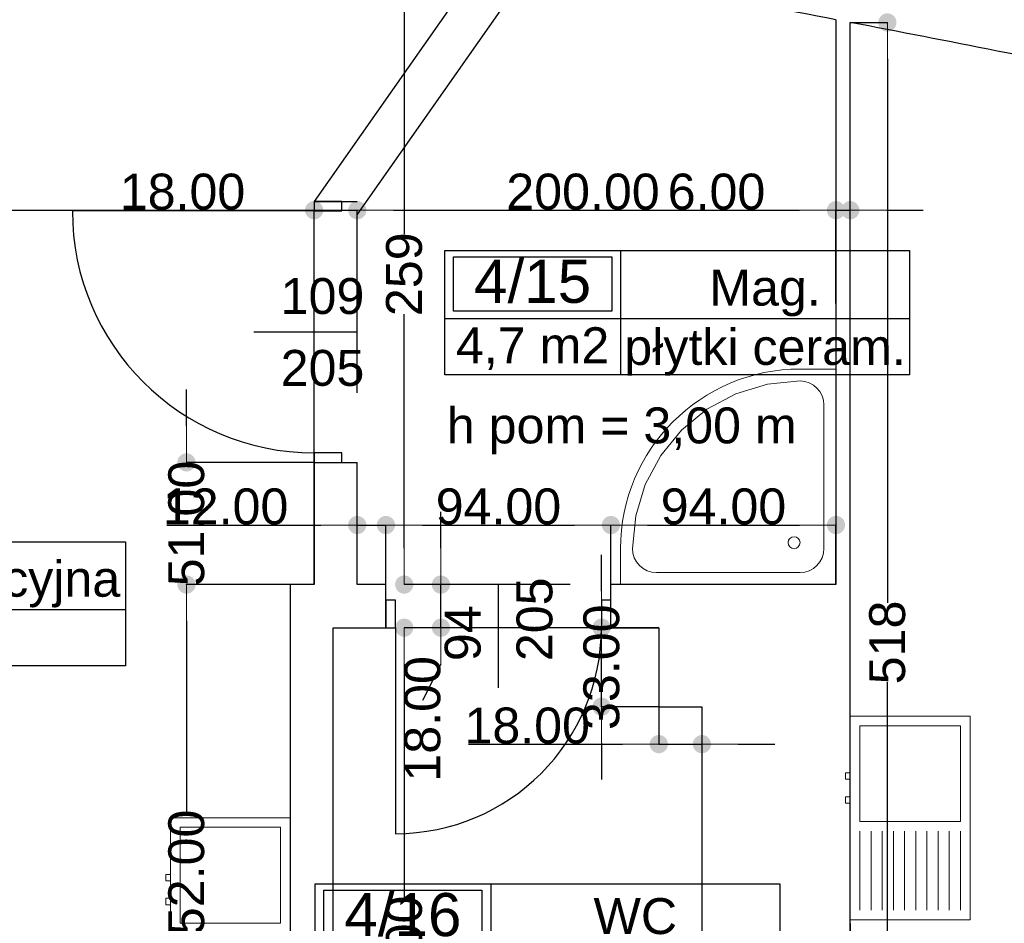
# Model space of a CAD drawing. Header units: millimetres. Extents: x -175445 to -20415, y -559200 to 231527.
# Tile 107 of 256: x -114518 to -110405, y -158625 to -154852. Entities that reach past the tile are written whole.
import ezdxf
from ezdxf.enums import TextEntityAlignment as Align

# ---------------------------------------------------------------- set-up
doc = ezdxf.new("R2010")
doc.units = ezdxf.units.MM
doc.header["$MEASUREMENT"] = 0
for name, color, linetype in [('Drzwi', 7, 'Continuous'), ('Obiekt', 7, 'Continuous'), ('Strefa', 9, 'Continuous'), ('Strop', 7, 'Continuous'), ('Słup', 7, 'Continuous'), ('Tekst', 7, 'Continuous'), ('Wymiary', 9, 'Continuous'), ('Ściana', 7, 'Continuous')]:
    doc.layers.add(name, color=color, linetype=linetype)
doc.styles.add('Arial', font='txt')
doc.styles.add('Times new roman', font='txt')
doc.dimstyles.new('GENERATED_STYLE__1', dxfattribs={"dimtxt": 150, "dimasz": 152, "dimexe": 0.18, "dimexo": 0, "dimgap": 0.09, "dimtad": 1, "dimtih": 1, "dimtoh": 1, "dimlfac": 0.1, "dimzin": 0, "dimdsep": 46, "dimtxsty": 'Arial', "dimblk": 'ARROWHEAD_11', "dimblk1": 'ARROWHEAD_11', "dimblk2": 'ARROWHEAD_11', "dimcen": 0.09, "dimclrd": 256, "dimclre": 256, "dimclrt": 256, "dimazin": 0, "dimtfac": 1, "dimtdec": 4, "dimtmove": 0, "dimatfit": 3, "dimfxl": 1, "dimtolj": 1, "dimtzin": 0, "dimarcsym": 0})
doc.dimstyles.new('GENERATED_STYLE__2', dxfattribs={"dimtxt": 150, "dimasz": 152, "dimexe": 0.18, "dimexo": 0, "dimgap": 0.09, "dimtad": 1, "dimlfac": 0.1, "dimzin": 0, "dimdsep": 46, "dimtxsty": 'Arial', "dimblk": 'ARROWHEAD_11', "dimblk1": 'ARROWHEAD_11', "dimblk2": 'ARROWHEAD_11', "dimcen": 0.09, "dimclrd": 256, "dimclre": 256, "dimclrt": 256, "dimazin": 0, "dimtfac": 1, "dimtdec": 4, "dimtmove": 0, "dimatfit": 3, "dimfxl": 1, "dimtolj": 1, "dimtzin": 0, "dimarcsym": 0})

# ---------------------------------------------------------------- blocks, each defined once
blk = doc.blocks.new('Sala pooperacyjna_4_14_14', base_point=(-115855.9, 38055.3))
at = {"layer": 'Strefa'}
for p, q in [((-116635, 38338.2), (-114076.1, 38338.2)), ((-116635, 37819.6), (-116635, 38338.2)), ((-115855.9, 38338.2), (-115855.9, 37819.6)), ((-114076.1, 38338.2), (-114076.1, 37819.6)), ((-116596, 38312.2), (-115894.9, 38312.2)), ((-116596, 38086), (-116596, 38312.2)), ((-115894.9, 38312.2), (-115894.9, 38086)), ((-116635, 38055.3), (-114076.1, 38055.3)), ((-115894.9, 38086), (-116596, 38086)), ((-114076.1, 37819.6), (-116635, 37819.6))]:
    blk.add_line(p, q, dxfattribs=at)
at = {"layer": 'Strefa', "style": 'Arial'}
for tag, height, p in [('ROOM_NUMBER', 180, (-116245.5, 38210.3)), ('ROOM_NAME', 150, (-114966, 38183.7)), ('ROOM_CALC_AREA', 150, (-116245.5, 37943.3)), ('floor_f', 150, (-114966, 37956.6))]:
    blk.add_attdef(tag, text='', height=height, dxfattribs=at).set_placement(p, align=Align.MIDDLE_CENTER)
blk = doc.blocks.new('Mag._4_15_15', base_point=(-112008.3, 39270.6))
at = {"layer": 'Strefa'}
for p, q in [((-112742.4, 39553.5), (-110800.2, 39553.5)), ((-112742.4, 39034.9), (-112742.4, 39553.5)), ((-112008.3, 39553.5), (-112008.3, 39034.9)), ((-110800.2, 39553.5), (-110800.2, 39034.9)), ((-112705.7, 39527.6), (-112045, 39527.6)), ((-112705.7, 39301.3), (-112705.7, 39527.6)), ((-112045, 39527.6), (-112045, 39301.3)), ((-112045, 39301.3), (-112705.7, 39301.3)), ((-112742.4, 39270.6), (-110800.2, 39270.6)), ((-110800.2, 39034.9), (-112742.4, 39034.9))]:
    blk.add_line(p, q, dxfattribs=at)
at = {"layer": 'Strefa', "style": 'Arial'}
for tag, height, p in [('ROOM_NUMBER', 180, (-112375.4, 39425.6)), ('ROOM_NAME', 150, (-111404.2, 39399)), ('floor_f', 150, (-111404.2, 39151.5)), ('ROOM_CALC_AREA', 150, (-112375.4, 39158.6))]:
    blk.add_attdef(tag, text='', height=height, dxfattribs=at).set_placement(p, align=Align.MIDDLE_CENTER)
blk = doc.blocks.new('WC_4_16_16', base_point=(-112550.3, 36626.5))
at = {"layer": 'Strefa'}
for p, q in [((-113284.3, 36909.3), (-111342.1, 36909.3)), ((-113284.3, 36390.8), (-113284.3, 36909.3)), ((-112550.3, 36909.3), (-112550.3, 36390.8)), ((-111342.1, 36909.3), (-111342.1, 36390.8)), ((-113247.6, 36883.4), (-112587, 36883.4)), ((-113247.6, 36657.1), (-113247.6, 36883.4)), ((-112587, 36883.4), (-112587, 36657.1)), ((-112587, 36657.1), (-113247.6, 36657.1)), ((-113284.3, 36626.5), (-111342.1, 36626.5)), ((-111342.1, 36390.8), (-113284.3, 36390.8))]:
    blk.add_line(p, q, dxfattribs=at)
at = {"layer": 'Strefa', "style": 'Arial'}
for tag, height, p in [('ROOM_NUMBER', 180, (-112917.3, 36781.4)), ('ROOM_NAME', 150, (-111946.2, 36775.3)), ('ROOM_CALC_AREA', 150, (-112917.3, 36529)), ('floor_f', 150, (-111946.2, 36507.4))]:
    blk.add_attdef(tag, text='', height=height, dxfattribs=at).set_placement(p, align=Align.MIDDLE_CENTER)
blk = doc.blocks.new('ARROWHEAD_11')
at = {"color": 0, "linetype": 'Continuous', "lineweight": 0}
blk.add_line((0, 0), (-1, 0), dxfattribs=at)
at = {"color": 0, "linetype": 'Continuous', "lineweight": 0, "const_width": 0.25, "flags": 128}
blk.add_lwpolyline([(-0.125, 0, 1), (0.125, 0, 1)], format="xyb", close=True, dxfattribs=at)
blk = doc.blocks.new('*D1301')
at = {"layer": 'Defpoints', "color": 0}
for p in [(-112911.7, -157390.6), (-111848, -157390.6), (-111668, -160040.6)]:
    blk.add_point(p, dxfattribs=at)
at = {"layer": 'Wymiary', "lineweight": -2}
for p, q in [((-111848, -157390.6), (-112911.8, -157390.6)), ((-112911.7, -157542.6), (-112911.7, -158517)), ((-112911.7, -159888.6), (-112911.7, -159141.9)), ((-111668, -160040.6), (-112911.8, -160040.6))]:
    blk.add_line(p, q, dxfattribs=at)
at = {"layer": 'Wymiary', "lineweight": -2, "xscale": 152, "yscale": 152, "zscale": 152}
for p, rotation in [((-112911.7, -157390.6), 90), ((-112911.7, -160040.6), 270)]:
    blk.add_blockref('ARROWHEAD_11', p, dxfattribs=dict(at, rotation=rotation))
at = {"layer": 'Wymiary', "lineweight": 13, "insert": (-112911.7, -158829.5), "char_height": 150, "attachment_point": 5, "rotation": 90, "style": 'Arial'}
blk.add_mtext('\\A1;265.00', dxfattribs=at)
blk = doc.blocks.new('*D1302')
at = {"layer": 'Defpoints', "color": 0}
for p in [(-112758.3, -157210.6), (-112218, -157210.6), (-111848, -157390.6)]:
    blk.add_point(p, dxfattribs=at)
at = {"layer": 'Wymiary', "lineweight": -2}
for p, q in [((-112758.3, -157058.6), (-112758.3, -156906.6)), ((-112218, -157210.6), (-112758.5, -157210.6)), ((-112758.3, -157390.6), (-112758.3, -157210.6)), ((-111848, -157390.6), (-112758.5, -157390.6)), ((-112758.3, -157542.6), (-112835, -157694.6))]:
    blk.add_line(p, q, dxfattribs=at)
at = {"layer": 'Wymiary', "lineweight": -2, "xscale": 152, "yscale": 152, "zscale": 152}
for p, rotation in [((-112758.3, -157210.6), 270), ((-112758.3, -157390.6), 90)]:
    blk.add_blockref('ARROWHEAD_11', p, dxfattribs=dict(at, rotation=rotation))
at = {"layer": 'Wymiary', "lineweight": 13, "insert": (-112835, -157771.3), "char_height": 150, "attachment_point": 5, "rotation": 90, "style": 'Arial'}
blk.add_mtext('\\A1;18.00', dxfattribs=at)
blk = doc.blocks.new('*D1303')
at = {"layer": 'Defpoints', "color": 0}
for p in [(-112911.7, -154619.3), (-112372.4, -154619.3), (-112218, -157210.6)]:
    blk.add_point(p, dxfattribs=at)
at = {"layer": 'Wymiary', "lineweight": -2}
for p, q in [((-112372.4, -154619.3), (-112911.8, -154619.3)), ((-112911.7, -154771.3), (-112911.7, -155747.8)), ((-112911.7, -157058.6), (-112911.7, -156082.2)), ((-112218, -157210.6), (-112911.8, -157210.6))]:
    blk.add_line(p, q, dxfattribs=at)
at = {"layer": 'Wymiary', "lineweight": -2, "xscale": 152, "yscale": 152, "zscale": 152}
for p, rotation in [((-112911.7, -154619.3), 90), ((-112911.7, -157210.6), 270)]:
    blk.add_blockref('ARROWHEAD_11', p, dxfattribs=dict(at, rotation=rotation))
at = {"layer": 'Wymiary', "lineweight": 13, "insert": (-112911.7, -155915), "char_height": 150, "attachment_point": 5, "rotation": 90, "style": 'Arial'}
blk.add_mtext('\\A1;259', dxfattribs=at)
blk = doc.blocks.new('*D1304')
at = {"layer": 'Defpoints', "color": 0}
for p in [(-112087.3, -157390.6), (-111848, -157390.6), (-111848, -157720.6)]:
    blk.add_point(p, dxfattribs=at)
at = {"layer": 'Wymiary', "lineweight": -2}
for p, q in [((-112087.3, -157238.6), (-112087.3, -157086.6)), ((-111848, -157390.6), (-112087.5, -157390.6)), ((-112087.3, -157720.6), (-112087.3, -157390.6)), ((-111848, -157720.6), (-112087.5, -157720.6)), ((-112087.3, -157872.6), (-112087.3, -158024.6))]:
    blk.add_line(p, q, dxfattribs=at)
at = {"layer": 'Wymiary', "lineweight": -2, "xscale": 152, "yscale": 152, "zscale": 152}
for p, rotation in [((-112087.3, -157390.6), 270), ((-112087.3, -157720.6), 90)]:
    blk.add_blockref('ARROWHEAD_11', p, dxfattribs=dict(at, rotation=rotation))
at = {"layer": 'Wymiary', "lineweight": 13, "insert": (-112087.3, -157555.6), "char_height": 150, "attachment_point": 5, "rotation": 90, "style": 'Arial'}
blk.add_mtext('\\A1;33.00', dxfattribs=at)
blk = doc.blocks.new('*D1305')
at = {"layer": 'Defpoints', "color": 0}
for p in [(-111048, -154863.7), (-110893.2, -154863.7), (-111048, -160040.6)]:
    blk.add_point(p, dxfattribs=at)
at = {"layer": 'Wymiary', "lineweight": -2}
for p, q in [((-111048, -154863.7), (-110893.1, -154863.7)), ((-110893.2, -155015.7), (-110893.2, -157286.2)), ((-110893.2, -159888.6), (-110893.2, -157618.1)), ((-111048, -160040.6), (-110893.1, -160040.6))]:
    blk.add_line(p, q, dxfattribs=at)
at = {"layer": 'Wymiary', "lineweight": -2, "xscale": 152, "yscale": 152, "zscale": 152}
for p, rotation in [((-110893.2, -154863.7), 90), ((-110893.2, -160040.6), 270)]:
    blk.add_blockref('ARROWHEAD_11', p, dxfattribs=dict(at, rotation=rotation))
at = {"layer": 'Wymiary', "lineweight": 13, "insert": (-110893.2, -157452.2), "char_height": 150, "attachment_point": 5, "rotation": 90, "style": 'Arial'}
blk.add_mtext('\\A1;518', dxfattribs=at)
blk = doc.blocks.new('*D1331')
at = {"layer": 'Defpoints', "color": 0}
for p in [(-107748, -157795.4), (-111048, -158625.6), (-107748, -159112.8)]:
    blk.add_point(p, dxfattribs=at)
at = {"layer": 'Wymiary', "lineweight": -2}
for p, q in [((-107748, -157795.4), (-107748, -159113)), ((-111048, -158625.6), (-111048, -159113)), ((-110896, -159112.8), (-107900, -159112.8))]:
    blk.add_line(p, q, dxfattribs=at)
at = {"layer": 'Wymiary', "lineweight": -2, "xscale": 152, "yscale": 152, "zscale": 152, "rotation": 180}
blk.add_blockref('ARROWHEAD_11', (-111048, -159112.8), dxfattribs=at)
at = {"layer": 'Wymiary', "lineweight": -2, "xscale": 152, "yscale": 152, "zscale": 152}
blk.add_blockref('ARROWHEAD_11', (-107748, -159112.8), dxfattribs=at)
at = {"layer": 'Wymiary', "lineweight": 13, "insert": (-109511.8, -159036.1), "char_height": 150, "attachment_point": 5, "style": 'Arial'}
blk.add_mtext('\\A1;330.00', dxfattribs=at)
blk = doc.blocks.new('*D1339')
at = {"layer": 'Defpoints', "color": 0}
for p in [(-112988, -156962), (-113108, -157210.6), (-112988, -157210.6)]:
    blk.add_point(p, dxfattribs=at)
at = {"layer": 'Wymiary', "lineweight": -2}
for p, q in [((-113903.7, -156962), (-113412, -156962)), ((-113412, -156962), (-113260, -156962)), ((-113108, -157210.6), (-113108, -156961.8)), ((-113108, -156962), (-112988, -156962)), ((-112988, -157210.6), (-112988, -156961.8)), ((-112836, -156962), (-112684, -156962))]:
    blk.add_line(p, q, dxfattribs=at)
at = {"layer": 'Wymiary', "lineweight": -2, "xscale": 152, "yscale": 152, "zscale": 152}
blk.add_blockref('ARROWHEAD_11', (-113108, -156962), dxfattribs=at)
at = {"layer": 'Wymiary', "lineweight": -2, "xscale": 152, "yscale": 152, "zscale": 152, "rotation": 180}
blk.add_blockref('ARROWHEAD_11', (-112988, -156962), dxfattribs=at)
at = {"layer": 'Wymiary', "lineweight": 13, "insert": (-113657.9, -156885.3), "char_height": 150, "attachment_point": 5, "style": 'Arial'}
blk.add_mtext('\\A1;12.00', dxfattribs=at)
blk = doc.blocks.new('*D1340')
at = {"layer": 'Defpoints', "color": 0}
for p in [(-112048, -156962), (-112988, -157210.6), (-112048, -157210.6)]:
    blk.add_point(p, dxfattribs=at)
at = {"layer": 'Wymiary', "lineweight": -2}
for p, q in [((-112988, -157210.6), (-112988, -156961.8)), ((-112836, -156962), (-112200, -156962)), ((-112048, -157210.6), (-112048, -156961.8))]:
    blk.add_line(p, q, dxfattribs=at)
at = {"layer": 'Wymiary', "lineweight": -2, "xscale": 152, "yscale": 152, "zscale": 152, "rotation": 180}
blk.add_blockref('ARROWHEAD_11', (-112988, -156962), dxfattribs=at)
at = {"layer": 'Wymiary', "lineweight": -2, "xscale": 152, "yscale": 152, "zscale": 152}
blk.add_blockref('ARROWHEAD_11', (-112048, -156962), dxfattribs=at)
at = {"layer": 'Wymiary', "lineweight": 13, "insert": (-112518, -156885.3), "char_height": 150, "attachment_point": 5, "style": 'Arial'}
blk.add_mtext('\\A1;94.00', dxfattribs=at)
blk = doc.blocks.new('*D1341')
at = {"layer": 'Defpoints', "color": 0}
for p in [(-111108, -156962), (-112048, -157210.6), (-111108, -157210.6)]:
    blk.add_point(p, dxfattribs=at)
at = {"layer": 'Wymiary', "lineweight": -2}
for p, q in [((-112048, -157210.6), (-112048, -156961.8)), ((-111896, -156962), (-111260, -156962)), ((-111108, -157210.6), (-111108, -156961.8))]:
    blk.add_line(p, q, dxfattribs=at)
at = {"layer": 'Wymiary', "lineweight": -2, "xscale": 152, "yscale": 152, "zscale": 152, "rotation": 180}
blk.add_blockref('ARROWHEAD_11', (-112048, -156962), dxfattribs=at)
at = {"layer": 'Wymiary', "lineweight": -2, "xscale": 152, "yscale": 152, "zscale": 152}
blk.add_blockref('ARROWHEAD_11', (-111108, -156962), dxfattribs=at)
at = {"layer": 'Wymiary', "lineweight": 13, "insert": (-111578, -156885.3), "char_height": 150, "attachment_point": 5, "style": 'Arial'}
blk.add_mtext('\\A1;94.00', dxfattribs=at)
blk = doc.blocks.new('*D1342')
at = {"layer": 'Defpoints', "color": 0}
for p in [(-113821.4, -157210.6), (-113388, -157210.6), (-113388, -159730.6)]:
    blk.add_point(p, dxfattribs=at)
at = {"layer": 'Wymiary', "lineweight": -2}
for p, q in [((-113388, -157210.6), (-113821.6, -157210.6)), ((-113821.4, -157362.6), (-113821.4, -158158.2)), ((-113821.4, -159578.6), (-113821.4, -158783.1)), ((-113388, -159730.6), (-113821.6, -159730.6))]:
    blk.add_line(p, q, dxfattribs=at)
at = {"layer": 'Wymiary', "lineweight": -2, "xscale": 152, "yscale": 152, "zscale": 152}
for p, rotation in [((-113821.4, -157210.6), 90), ((-113821.4, -159730.6), 270)]:
    blk.add_blockref('ARROWHEAD_11', p, dxfattribs=dict(at, rotation=rotation))
at = {"layer": 'Wymiary', "lineweight": 13, "insert": (-113821.4, -158470.6), "char_height": 150, "attachment_point": 5, "rotation": 90, "style": 'Arial'}
blk.add_mtext('\\A1;252.00', dxfattribs=at)
blk = doc.blocks.new('*D1343')
at = {"layer": 'Defpoints', "color": 0}
for p in [(-113821.4, -156700.6), (-113288, -156700.6), (-113388, -157210.6)]:
    blk.add_point(p, dxfattribs=at)
at = {"layer": 'Wymiary', "lineweight": -2}
for p, q in [((-113821.4, -156548.6), (-113821.4, -156396.6)), ((-113288, -156700.6), (-113821.6, -156700.6)), ((-113821.4, -156700.6), (-113821.4, -156702.7)), ((-113388, -157210.6), (-113821.6, -157210.6)), ((-113821.4, -157210.6), (-113821.4, -157208.6)), ((-113821.4, -157362.6), (-113821.4, -157514.6))]:
    blk.add_line(p, q, dxfattribs=at)
at = {"layer": 'Wymiary', "lineweight": -2, "xscale": 152, "yscale": 152, "zscale": 152}
for p, rotation in [((-113821.4, -156700.6), 270), ((-113821.4, -157210.6), 90)]:
    blk.add_blockref('ARROWHEAD_11', p, dxfattribs=dict(at, rotation=rotation))
at = {"layer": 'Wymiary', "lineweight": 13, "insert": (-113821.4, -156955.6), "char_height": 150, "attachment_point": 5, "rotation": 90, "style": 'Arial'}
blk.add_mtext('\\A1;51.00', dxfattribs=at)
blk = doc.blocks.new('*D1344')
at = {"layer": 'Defpoints', "color": 0}
for p in [(-118258, -153745.1), (-113288, -155647.6), (-113288, -157210.6)]:
    blk.add_point(p, dxfattribs=at)
at = {"layer": 'Wymiary', "lineweight": -2}
for p, q in [((-118258, -153745.1), (-118258, -155647.8)), ((-118106, -155647.6), (-113440, -155647.6)), ((-113288, -157210.6), (-113288, -155647.5))]:
    blk.add_line(p, q, dxfattribs=at)
at = {"layer": 'Wymiary', "lineweight": -2, "xscale": 152, "yscale": 152, "zscale": 152, "rotation": 180}
blk.add_blockref('ARROWHEAD_11', (-118258, -155647.6), dxfattribs=at)
at = {"layer": 'Wymiary', "lineweight": -2, "xscale": 152, "yscale": 152, "zscale": 152}
blk.add_blockref('ARROWHEAD_11', (-113288, -155647.6), dxfattribs=at)
at = {"layer": 'Wymiary', "lineweight": 13, "insert": (-115886.8, -155571), "char_height": 150, "attachment_point": 5, "style": 'Arial'}
blk.add_mtext('\\A1;497.00', dxfattribs=at)
blk = doc.blocks.new('*D1345')
at = {"layer": 'Defpoints', "color": 0}
for p in [(-113108, -155647.6), (-113108, -156410.6), (-113288, -157210.6)]:
    blk.add_point(p, dxfattribs=at)
at = {"layer": 'Wymiary', "lineweight": -2}
for p, q in [((-114083.7, -155647.6), (-113592, -155647.6)), ((-113592, -155647.6), (-113440, -155647.6)), ((-113288, -157210.6), (-113288, -155647.5)), ((-113288, -155647.6), (-113108, -155647.6)), ((-113108, -156410.6), (-113108, -155647.5)), ((-112956, -155647.6), (-112804, -155647.6))]:
    blk.add_line(p, q, dxfattribs=at)
at = {"layer": 'Wymiary', "lineweight": -2, "xscale": 152, "yscale": 152, "zscale": 152}
blk.add_blockref('ARROWHEAD_11', (-113288, -155647.6), dxfattribs=at)
at = {"layer": 'Wymiary', "lineweight": -2, "xscale": 152, "yscale": 152, "zscale": 152, "rotation": 180}
blk.add_blockref('ARROWHEAD_11', (-113108, -155647.6), dxfattribs=at)
at = {"layer": 'Wymiary', "lineweight": 13, "insert": (-113837.9, -155571), "char_height": 150, "attachment_point": 5, "style": 'Arial'}
blk.add_mtext('\\A1;18.00', dxfattribs=at)
blk = doc.blocks.new('*D1346')
at = {"layer": 'Defpoints', "color": 0}
for p in [(-111108, -155647.6), (-111108, -156037.2), (-113108, -156410.6)]:
    blk.add_point(p, dxfattribs=at)
at = {"layer": 'Wymiary', "lineweight": -2}
for p, q in [((-113108, -156410.6), (-113108, -155647.5)), ((-112956, -155647.6), (-111260, -155647.6)), ((-111108, -156037.2), (-111108, -155647.5))]:
    blk.add_line(p, q, dxfattribs=at)
at = {"layer": 'Wymiary', "lineweight": -2, "xscale": 152, "yscale": 152, "zscale": 152, "rotation": 180}
blk.add_blockref('ARROWHEAD_11', (-113108, -155647.6), dxfattribs=at)
at = {"layer": 'Wymiary', "lineweight": -2, "xscale": 152, "yscale": 152, "zscale": 152}
blk.add_blockref('ARROWHEAD_11', (-111108, -155647.6), dxfattribs=at)
at = {"layer": 'Wymiary', "lineweight": 13, "insert": (-112164.9, -155571), "char_height": 150, "attachment_point": 5, "style": 'Arial'}
blk.add_mtext('\\A1;200.00', dxfattribs=at)
blk = doc.blocks.new('*D1347')
at = {"layer": 'Defpoints', "color": 0}
for p in [(-111048, -155647.6), (-111108, -156037.2), (-111048, -156037.2)]:
    blk.add_point(p, dxfattribs=at)
at = {"layer": 'Wymiary', "lineweight": -2}
for p, q in [((-111802, -155647.6), (-111412, -155647.6)), ((-111412, -155647.6), (-111260, -155647.6)), ((-111108, -156037.2), (-111108, -155647.5)), ((-111108, -155647.6), (-111048, -155647.6)), ((-111048, -156037.2), (-111048, -155647.5)), ((-110896, -155647.6), (-110744, -155647.6))]:
    blk.add_line(p, q, dxfattribs=at)
at = {"layer": 'Wymiary', "lineweight": -2, "xscale": 152, "yscale": 152, "zscale": 152}
blk.add_blockref('ARROWHEAD_11', (-111108, -155647.6), dxfattribs=at)
at = {"layer": 'Wymiary', "lineweight": -2, "xscale": 152, "yscale": 152, "zscale": 152, "rotation": 180}
blk.add_blockref('ARROWHEAD_11', (-111048, -155647.6), dxfattribs=at)
at = {"layer": 'Wymiary', "lineweight": 13, "insert": (-111607.1, -155571), "char_height": 150, "attachment_point": 5, "style": 'Arial'}
blk.add_mtext('\\A1;6.00', dxfattribs=at)
blk = doc.blocks.new('*D1348')
at = {"layer": 'Defpoints', "color": 0}
for p in [(-111848, -157390.6), (-111668, -157720.6), (-111668, -157876.8)]:
    blk.add_point(p, dxfattribs=at)
at = {"layer": 'Wymiary', "lineweight": -2}
for p, q in [((-111848, -157390.6), (-111848, -157877)), ((-111668, -157720.6), (-111668, -157877)), ((-112643.7, -157876.8), (-112152, -157876.8)), ((-112152, -157876.8), (-112000, -157876.8)), ((-111848, -157876.8), (-111668, -157876.8)), ((-111516, -157876.8), (-111364, -157876.8))]:
    blk.add_line(p, q, dxfattribs=at)
at = {"layer": 'Wymiary', "lineweight": -2, "xscale": 152, "yscale": 152, "zscale": 152}
blk.add_blockref('ARROWHEAD_11', (-111848, -157876.8), dxfattribs=at)
at = {"layer": 'Wymiary', "lineweight": -2, "xscale": 152, "yscale": 152, "zscale": 152, "rotation": 180}
blk.add_blockref('ARROWHEAD_11', (-111668, -157876.8), dxfattribs=at)
at = {"layer": 'Wymiary', "lineweight": 13, "insert": (-112397.9, -157800.1), "char_height": 150, "attachment_point": 5, "style": 'Arial'}
blk.add_mtext('\\A1;18.00', dxfattribs=at)

msp = doc.modelspace()

# ---------------------------------------------------------------- linework, layer by layer
at = {"layer": 'Drzwi', "color": 253}
for p, q in [((-113288.019, -155610.636), (-113288.019, -155650.636)), ((-113173.019, -155610.636), (-113288.019, -155610.636)), ((-113288.019, -155610.636), (-113173.019, -155610.636)), ((-113173.019, -155650.636), (-113173.019, -155610.636)), ((-113288.019, -155650.636), (-114298.019, -155650.636)), ((-113288.019, -155650.636), (-113173.019, -155650.636)), ((-113173.019, -156660.636), (-113288.019, -156660.636)), ((-113288.019, -156660.636), (-113288.019, -156700.636)), ((-113173.019, -156700.636), (-113173.019, -156660.636)), ((-113288.019, -156700.636), (-113173.019, -156700.636)), ((-113288.019, -156700.636), (-113173.019, -156700.636)), ((-112948.019, -157275.636), (-112988.019, -157275.636)), ((-112988.019, -157275.636), (-112988.019, -157390.636)), ((-112988.019, -157390.636), (-112988.019, -157275.636)), ((-112948.019, -157390.636), (-112948.019, -157275.636)), ((-112048.019, -157275.636), (-112088.019, -157275.636)), ((-112088.019, -157275.636), (-112088.019, -157390.636)), ((-112048.019, -157390.636), (-112048.019, -157275.636)), ((-112048.019, -157390.636), (-112048.019, -157275.636)), ((-112988.019, -157390.636), (-112948.019, -157390.636)), ((-112948.019, -157390.636), (-112948.019, -158250.636)), ((-112088.019, -157390.636), (-112048.019, -157390.636))]:
    msp.add_line(p, q, dxfattribs=at)
for centre, radius, start, end in [((-113288.019, -155650.636), 1010, 180, 270), ((-112948.019, -157390.636), 860, 270, 0)]:
    msp.add_arc(centre, radius, start, end, dxfattribs=at)
at = {"layer": 'Obiekt', "color": 253}
for p, q in [((-113539.397, -156155.636), (-113108.019, -156155.636)), ((-112518.019, -157642.014), (-112518.019, -157210.636))]:
    msp.add_line(p, q, dxfattribs=at)
at = {"layer": 'Obiekt', "color": 253, "lineweight": 5}
for p, q in [((-111108.019, -156310.636), (-111258.019, -156310.636)), ((-111108.019, -157210.636), (-111108.019, -156310.636)), ((-111394.582, -156374.086), (-111525.897, -156413.92)), ((-111258.019, -156360.636), (-111394.582, -156374.086)), ((-111238.51, -156362.557), (-111258.019, -156360.636)), ((-111219.75, -156368.248), (-111238.51, -156362.557)), ((-111202.462, -156377.489), (-111219.75, -156368.248)), ((-111187.308, -156389.925), (-111202.462, -156377.489)), ((-111174.872, -156405.079), (-111187.308, -156389.925)), ((-111525.897, -156413.92), (-111646.918, -156478.607)), ((-111165.631, -156422.367), (-111174.872, -156405.079)), ((-111159.94, -156441.127), (-111165.631, -156422.367)), ((-111158.019, -156460.636), (-111159.94, -156441.127)), ((-111158.019, -157060.636), (-111158.019, -156460.636)), ((-111158.019, -157060.636), (-111158.019, -156460.636)), ((-111158.019, -156460.636), (-111158.019, -157060.636)), ((-111646.918, -156478.607), (-111752.993, -156565.661)), ((-111752.993, -156565.661), (-111840.047, -156671.737)), ((-111840.047, -156671.737), (-111904.734, -156792.757)), ((-111904.734, -156792.757), (-111944.568, -156924.073)), ((-111944.568, -156924.073), (-111958.019, -157060.636)), ((-112008.019, -157060.636), (-112008.019, -157210.636)), ((-111958.019, -157060.636), (-111956.097, -157080.145)), ((-111956.097, -157080.145), (-111950.407, -157098.904)), ((-111165.631, -157098.904), (-111159.94, -157080.145)), ((-111159.94, -157080.145), (-111158.019, -157060.636)), ((-111950.407, -157098.904), (-111941.166, -157116.193)), ((-111941.166, -157116.193), (-111928.729, -157131.346)), ((-111187.308, -157131.346), (-111174.872, -157116.193)), ((-111174.872, -157116.193), (-111165.631, -157098.904)), ((-111928.729, -157131.346), (-111913.576, -157143.783)), ((-111913.576, -157143.783), (-111896.287, -157153.024)), ((-111896.287, -157153.024), (-111877.528, -157158.714)), ((-111877.528, -157158.714), (-111858.019, -157160.636)), ((-111858.019, -157160.636), (-111258.019, -157160.636)), ((-111258.019, -157160.636), (-111238.51, -157158.714)), ((-111238.51, -157158.714), (-111219.75, -157153.024)), ((-111219.75, -157153.024), (-111202.462, -157143.783)), ((-111202.462, -157143.783), (-111187.308, -157131.346)), ((-112008.019, -157210.636), (-111108.019, -157210.636)), ((-111048.019, -158184.708), (-111048.019, -157759.708)), ((-111048.019, -157759.708), (-110548.019, -157759.708)), ((-110548.019, -157759.708), (-110548.019, -158609.708)), ((-111008.019, -157799.708), (-110588.019, -157799.708)), ((-111008.019, -157999.708), (-111008.019, -157799.708)), ((-110588.019, -157799.708), (-110588.019, -158199.708)), ((-111068.019, -157996.208), (-111048.019, -157996.208)), ((-111068.019, -158023.208), (-111068.019, -157996.208)), ((-111048.019, -158023.208), (-111068.019, -158023.208)), ((-111048.019, -157996.208), (-111048.019, -158023.208)), ((-111008.019, -158199.708), (-111008.019, -157999.708)), ((-111068.019, -158096.208), (-111048.019, -158096.208)), ((-111068.019, -158123.208), (-111068.019, -158096.208)), ((-111048.019, -158096.208), (-111048.019, -158123.208)), ((-111048.019, -158123.208), (-111068.019, -158123.208)), ((-113888.019, -158608.973), (-113888.019, -158183.973)), ((-113888.019, -158183.973), (-113388.019, -158183.973)), ((-113388.019, -158183.973), (-113388.019, -159033.973)), ((-111048.019, -158609.708), (-111048.019, -158184.708)), ((-110588.019, -158199.708), (-111008.019, -158199.708)), ((-113848.019, -158223.973), (-113428.019, -158223.973)), ((-113848.019, -158423.973), (-113848.019, -158223.973)), ((-113428.019, -158223.973), (-113428.019, -158623.973)), ((-111008.019, -158239.708), (-111008.019, -158569.708)), ((-110961.352, -158239.708), (-110961.352, -158569.708)), ((-110914.685, -158239.708), (-110914.685, -158569.708)), ((-110868.019, -158239.708), (-110868.019, -158569.708)), ((-110821.352, -158239.708), (-110821.352, -158569.708)), ((-110774.685, -158239.708), (-110774.685, -158569.708)), ((-110728.019, -158239.708), (-110728.019, -158569.708)), ((-110681.352, -158239.708), (-110681.352, -158569.708)), ((-110634.685, -158239.708), (-110634.685, -158569.708)), ((-110588.019, -158239.708), (-110588.019, -158569.708)), ((-113908.019, -158420.473), (-113888.019, -158420.473)), ((-113908.019, -158447.473), (-113908.019, -158420.473)), ((-113888.019, -158447.473), (-113908.019, -158447.473)), ((-113888.019, -158420.473), (-113888.019, -158447.473)), ((-113848.019, -158623.973), (-113848.019, -158423.973)), ((-113908.019, -158520.473), (-113888.019, -158520.473)), ((-113908.019, -158547.473), (-113908.019, -158520.473)), ((-113888.019, -158520.473), (-113888.019, -158547.473)), ((-113888.019, -158547.473), (-113908.019, -158547.473)), ((-113888.019, -159033.973), (-113888.019, -158608.973)), ((-110548.019, -158609.708), (-111048.019, -158609.708)), ((-113428.019, -158623.973), (-113848.019, -158623.973))]:
    msp.add_line(p, q, dxfattribs=at)
msp.add_circle((-111283.019, -157035.636), 25, dxfattribs=at)
msp.add_arc((-111258.019, -157060.636), 750, 90, 180, dxfattribs=at)
at = {"layer": 'Strop', "color": 253, "flags": 128}
msp.add_lwpolyline([(-125806.601, -151285.909, -0.01791801), (-118229.318, -152004.441, -0.00776908), (-114963.359, -152484.403), (-114963.364, -152484.434, -0.034913), (-97147.904, -156667.71, -0.03139835), (-83179.127, -161981.022, -0.00358934), (-81600.813, -162721.346, -0.01554929), (-75154.286, -166178.424, -0.0168287), (-67557.968, -170885.339), (-67557.968, -174624.675), (-74808.018, -174624.675), (-74808.018, -179320.636), (-96528.019, -179320.636), (-96528.019, -180730.636), (-140258.019, -180730.636)], format="xyb", dxfattribs=at)
at = {"layer": 'Słup', "color": 253}
for p, q in [((-111848.019, -157390.636), (-111848.019, -157720.636)), ((-111848.019, -157720.636), (-111668.019, -157720.636))]:
    msp.add_line(p, q, dxfattribs=at)
at = {"layer": 'Ściana', "color": 253}
for p, q in [((-113288.019, -155610.636), (-113173.019, -155610.636)), ((-113173.019, -155610.636), (-113108.019, -155610.636)), ((-113288.019, -156700.636), (-113173.019, -156700.636)), ((-113173.019, -156700.636), (-113108.019, -156700.636)), ((-112988.019, -157275.636), (-112988.019, -157210.636)), ((-112048.019, -157275.636), (-112048.019, -157210.636)), ((-112988.019, -157390.636), (-112988.019, -157275.636)), ((-112048.019, -157390.636), (-112048.019, -157275.636))]:
    msp.add_line(p, q, dxfattribs=at)
at = {"layer": 'Ściana', "color": 253, "flags": 128}
for points in [[(-112568.065, -154584.732), (-113288.019, -155610.636)], [(-113108.019, -155667.494), (-112372.444, -154619.331)], [(-111108.019, -154852.259), (-111108.019, -157210.636)], [(-111048.019, -157210.636), (-111048.019, -154863.714)], [(-113288.019, -156700.636), (-113288.019, -157210.636)], [(-113108.019, -157210.636), (-113108.019, -156700.636)], [(-113388.019, -157210.636), (-113388.019, -159730.636)], [(-113288.019, -157210.636), (-113388.019, -157210.636)], [(-112988.019, -157210.636), (-113108.019, -157210.636)], [(-111108.019, -157210.636), (-112048.019, -157210.636)], [(-111048.019, -160040.636), (-111048.019, -157210.636)], [(-113208.019, -160040.636), (-113208.019, -157390.636)], [(-113208.019, -157390.636), (-112988.019, -157390.636)], [(-112048.019, -157390.636), (-111848.019, -157390.636)], [(-111668.019, -157720.636), (-111668.019, -160040.636)]]:
    msp.add_lwpolyline(points, dxfattribs=at)
at = {"layer": 'Ściana', "color": 253}
for centre, radius, start, end in [((-135974.129, -281990.98), 131199.839, 72.78657015, 80.72275794), ((-135974.129, -281990.98), 130859.839, 72.78658978, 80.72275794), ((-130623.425, -257241.03), 104232.008, 79.20879921, 79.91554687), ((-130623.425, -257241.03), 104232.008, 78.48810766, 79.17522191)]:
    msp.add_arc(centre, radius, start, end, dxfattribs=at)

# ---------------------------------------------------------------- block references
at = {"layer": 'Strefa', "color": 253}
ref = msp.add_blockref('Mag._4_15_15', (-112008.332, -156099.333), dxfattribs=at)
ref.add_attrib('ROOM_NAME', 'Mag.', dxfattribs={"color": 7, "height": 150, "style": 'Arial'}).set_placement((-111404.248, -155970.933), align=Align.MIDDLE_CENTER)
ref.add_attrib('ROOM_NUMBER', '4/15', dxfattribs={"color": 7, "height": 180, "style": 'Arial'}).set_placement((-112375.352, -155944.385), align=Align.MIDDLE_CENTER)
ref.add_attrib('ROOM_CALC_AREA', '4,7 m2', dxfattribs={"color": 7, "height": 150, "style": 'Arial'}).set_placement((-112375.352, -156211.387), align=Align.MIDDLE_CENTER)
ref.add_attrib('floor_f', 'płytki ceram.', dxfattribs={"color": 7, "height": 150, "style": 'Arial'}).set_placement((-111404.248, -156218.433), align=Align.MIDDLE_CENTER)
ref = msp.add_blockref('Sala pooperacyjna_4_14_14', (-115855.948, -157314.648), dxfattribs=at)
ref.add_attrib('ROOM_NAME', 'Sala pooperacyjna', dxfattribs={"color": 7, "height": 150, "style": 'Arial'}).set_placement((-114966.027, -157186.248), align=Align.MIDDLE_CENTER)
ref.add_attrib('ROOM_NUMBER', '4/14', dxfattribs={"color": 7, "height": 180, "style": 'Arial'}).set_placement((-116245.469, -157159.701), align=Align.MIDDLE_CENTER)
ref.add_attrib('ROOM_CALC_AREA', '29,3 m2', dxfattribs={"color": 7, "height": 150, "style": 'Arial'}).set_placement((-116245.469, -157426.703), align=Align.MIDDLE_CENTER)
ref.add_attrib('floor_f', 'tarket', dxfattribs={"color": 7, "height": 150, "style": 'Arial'}).set_placement((-114966.027, -157413.331), align=Align.MIDDLE_CENTER)
ref = msp.add_blockref('WC_4_16_16', (-112550.297, -158743.465), dxfattribs=at)
ref.add_attrib('ROOM_NAME', 'WC', dxfattribs={"color": 7, "height": 150, "style": 'Arial'}).set_placement((-111946.213, -158594.7), align=Align.MIDDLE_CENTER)
ref.add_attrib('ROOM_NUMBER', '4/16', dxfattribs={"color": 7, "height": 180, "style": 'Arial'}).set_placement((-112917.318, -158588.518), align=Align.MIDDLE_CENTER)
ref.add_attrib('ROOM_CALC_AREA', '4 m2', dxfattribs={"color": 7, "height": 150, "style": 'Arial'}).set_placement((-112917.318, -158840.965), align=Align.MIDDLE_CENTER)
ref.add_attrib('floor_f', 'płytki ceram.', dxfattribs={"color": 7, "height": 150, "style": 'Arial'}).set_placement((-111946.213, -158862.565), align=Align.MIDDLE_CENTER)

# ---------------------------------------------------------------- texts
at = {"layer": 'Obiekt', "color": 253, "char_height": 150, "attachment_point": 7, "style": 'Arial'}
for s, insert in [('\\A1;{\\fArial|b0|i0|c238|p38;109}', (-113427.845, -156083.104)), ('\\A1;{\\fArial|b0|i0|c238|p38;205}', (-113427.845, -156383.104))]:
    msp.add_mtext(s, dxfattribs=dict(at, insert=insert))
at = {"layer": 'Obiekt', "color": 253, "char_height": 150, "attachment_point": 7, "rotation": 90, "style": 'Arial'}
for s, insert in [('\\A1;{\\fArial|b0|i0|c238|p38;205}', (-112290.55, -157530.462)), ('\\A1;{\\fArial|b0|i0|c238|p38;94}', (-112590.55, -157530.462))]:
    msp.add_mtext(s, dxfattribs=dict(at, insert=insert))
at = {"layer": 'Tekst', "color": 253, "insert": (-112002.844, -156471.098), "char_height": 150, "attachment_point": 2, "style": 'Times new roman'}
msp.add_mtext('\\A1;{\\fArial|b0|i0|c0|p38;h pom = 3,00 m}', dxfattribs=at)

# ---------------------------------------------------------------- dimensions: what is measured, and where the dimension line sits
at = {"layer": 'Wymiary', "color": 8, "lineweight": 13}
for base, p1, p2, picture, middle in [((-113288.019, -155647.631), (-118258.019, -153745.097), (-113288.019, -157210.636), '*D1344', (-115886.848, -155647.631)), ((-113108.019, -155647.631), (-113288.019, -157210.636), (-113108.019, -156410.636), '*D1345', (-113837.88, -155647.631)), ((-111108.019, -155647.631), (-113108.019, -156410.636), (-111108.019, -156037.175), '*D1346', (-112164.933, -155647.631)), ((-111048.019, -155647.631), (-111108.019, -156037.175), (-111048.019, -156037.175), '*D1347', (-111607.078, -155647.631)), ((-112988.019, -156961.958), (-113108.019, -157210.636), (-112988.019, -157210.636), '*D1339', (-113657.88, -156961.958)), ((-112048.019, -156961.958), (-112988.019, -157210.636), (-112048.019, -157210.636), '*D1340', (-112518.019, -156961.958)), ((-111108.019, -156961.958), (-112048.019, -157210.636), (-111108.019, -157210.636), '*D1341', (-111578.019, -156961.958)), ((-111668.019, -157876.799), (-111848.019, -157390.636), (-111668.019, -157720.636), '*D1348', (-112397.88, -157876.799)), ((-107748.019, -159112.846), (-111048.019, -158625.636), (-107748.019, -157795.412), '*D1331', (-109511.848, -159112.846))]:
    dim = msp.add_linear_dim(base=base, p1=p1, p2=p2, dimstyle='GENERATED_STYLE__1', dxfattribs=at)
    dim.commit()
    dim.dimension.update_dxf_attribs({"geometry": picture, "text_midpoint": middle, "dimtype": 160})
for base, p1, p2, text, picture, middle in [((-112911.652, -154619.331), (-112218.019, -157210.636), (-112372.444, -154619.331), '259', '*D1303', (-112911.652, -155914.983)), ((-110893.234, -154863.714), (-111048.019, -160040.636), (-111048.019, -154863.714), '518', '*D1305', (-110893.234, -157452.175))]:
    dim = msp.add_linear_dim(base=base, p1=p1, p2=p2, angle=90, text=text, dimstyle='GENERATED_STYLE__2', dxfattribs=at)
    dim.commit()
    dim.dimension.update_dxf_attribs({"geometry": picture, "text_midpoint": middle, "dimtype": 160, "text_rotation": 90})
for base, p1, p2, picture, middle in [((-113821.401, -156700.636), (-113388.019, -157210.636), (-113288.019, -156700.636), '*D1343', (-113821.401, -156955.636)), ((-112758.3, -157210.636), (-111848.019, -157390.636), (-112218.019, -157210.636), '*D1302', (-112834.976, -157771.312)), ((-112087.306, -157390.636), (-111848.019, -157720.636), (-111848.019, -157390.636), '*D1304', (-112087.306, -157555.636)), ((-113821.401, -157210.636), (-113388.019, -159730.636), (-113388.019, -157210.636), '*D1342', (-113821.401, -158470.636)), ((-112911.652, -157390.636), (-111668.019, -160040.636), (-111848.019, -157390.636), '*D1301', (-112911.652, -158829.465))]:
    dim = msp.add_linear_dim(base=base, p1=p1, p2=p2, angle=90, dimstyle='GENERATED_STYLE__2', dxfattribs=at)
    dim.commit()
    dim.dimension.update_dxf_attribs({"geometry": picture, "text_midpoint": middle, "dimtype": 160, "text_rotation": 90})

doc.saveas('drawing.dxf')
